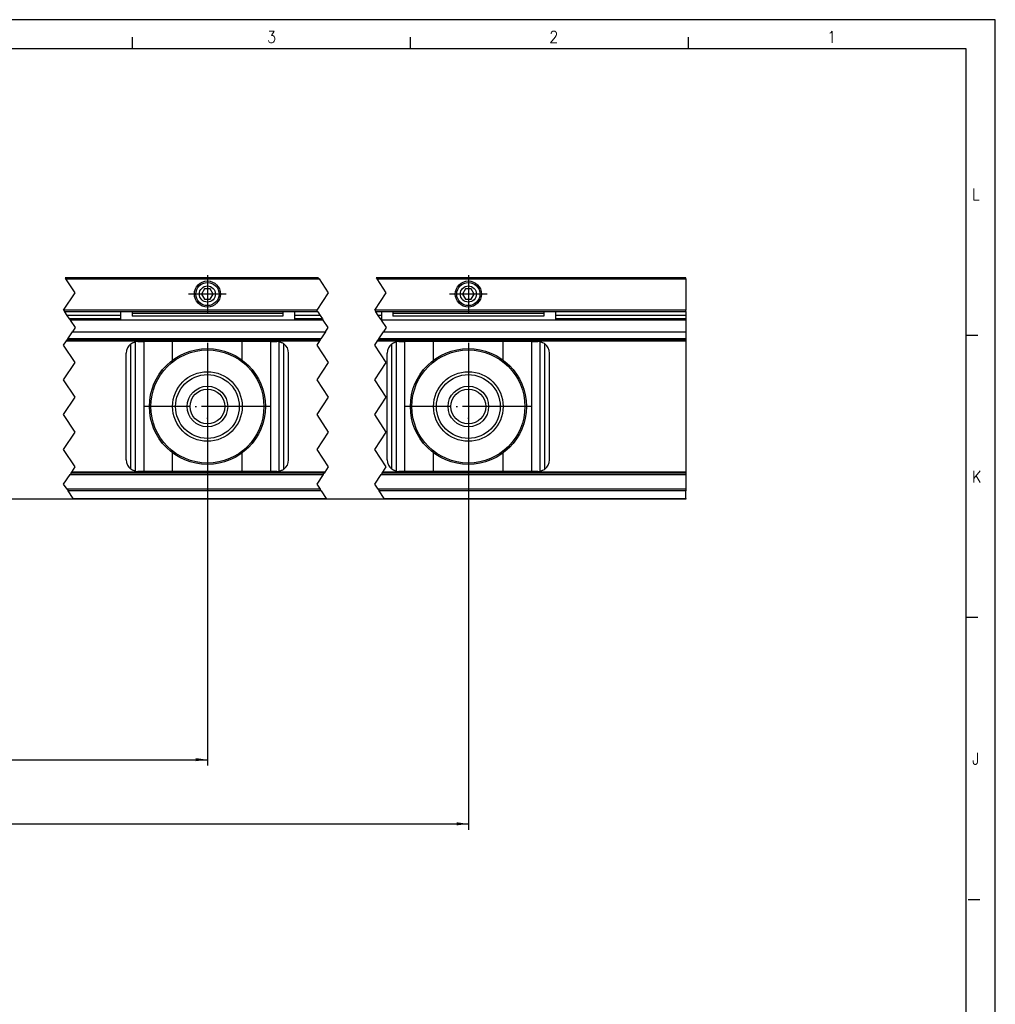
# Model space of a CAD drawing. Header units: inches. Extents: x -381 to 2960, y -418 to 176.
# Tile 18 of 21: x 291 to 459, y 6 to 176. Entities that reach past the tile are written whole.
import ezdxf

# ---------------------------------------------------------------- set-up
doc = ezdxf.new("R2010")
doc.units = ezdxf.units.IN
doc.linetypes.add('DOT_CENTER', pattern=[14, 12, -1, 0, -1])
doc.layers.add('1', color=7, linetype='Continuous')
doc.styles.add('CONVERTER_11', font='txt.shx', dxfattribs={"width": 0.9})
doc.dimstyles.new('ME10_DIM_21', dxfattribs={"dimtxt": 2, "dimasz": 2, "dimexe": 1, "dimexo": 1, "dimgap": 1, "dimtad": 1, "dimdsep": 46, "dimtxsty": 'CONVERTER_11', "dimsah": 1, "dimcen": 0.09, "dimclrd": 2, "dimclre": 2, "dimclrt": 2, "dimadec": 0, "dimazin": 0, "dimtol": 1, "dimtp": 0.5, "dimtm": 0.5, "dimtfac": 0.75, "dimtdec": 1, "dimtix": 1, "dimtmove": 0, "dimatfit": 3, "dimfxl": 1, "dimtolj": 1, "dimtzin": 0, "dimarcsym": 0})
doc.dimstyles.new('ME10_DIM_27', dxfattribs={"dimtxt": 2, "dimasz": 2, "dimexe": 1, "dimexo": 1, "dimgap": 1, "dimtad": 1, "dimdsep": 46, "dimtxsty": 'CONVERTER_11', "dimsah": 1, "dimcen": 0.09, "dimclrd": 2, "dimclre": 2, "dimclrt": 2, "dimadec": 0, "dimazin": 0, "dimtol": 1, "dimtp": 0.5, "dimtm": 0.5, "dimtfac": 0.75, "dimtdec": 1, "dimtix": 1, "dimtmove": 0, "dimatfit": 3, "dimfxl": 1, "dimtolj": 1, "dimtzin": 0, "dimarcsym": 0})
doc.dimstyles.new('ME10_DIM_31', dxfattribs={"dimtxt": 2, "dimasz": 2, "dimexe": 1, "dimexo": 1, "dimgap": 1, "dimtad": 1, "dimdsep": 46, "dimtxsty": 'CONVERTER_11', "dimsah": 1, "dimcen": 0.09, "dimclrd": 2, "dimclre": 2, "dimclrt": 2, "dimadec": 0, "dimazin": 0, "dimtfac": 1, "dimtdec": 4, "dimtix": 1, "dimtmove": 0, "dimatfit": 3, "dimfxl": 1, "dimtolj": 1, "dimtzin": 0, "dimarcsym": 0})

# ---------------------------------------------------------------- blocks, each defined once
blk = doc.blocks.new('Marco_a1', base_point=(38.87, -121.38))
at = {"layer": '1', "color": 2, "linetype": 'Continuous'}
for p, q in [((458.87, 175.62), (-381.13, 175.62)), ((458.87, -418.38), (458.87, 175.62)), ((310.05, 172.62), (310.05, 170.62)), ((357.99, 172.62), (357.99, 170.62)), ((405.93, 172.62), (405.93, 170.62)), ((455.87, 121.15), (453.87, 121.15)), ((455.87, 72.49), (453.87, 72.49)), ((456.18, 23.82), (454.18, 23.82))]:
    blk.add_line(p, q, dxfattribs=at)
at = {"layer": '1', "color": 7, "linetype": 'Continuous'}
for p, q in [((453.87, 170.62), (-361.13, 170.62)), ((453.87, -413.38), (453.87, 170.62))]:
    blk.add_line(p, q, dxfattribs=at)
at = {"layer": '1', "color": 2, "char_height": 2, "attachment_point": 4, "line_spacing_factor": 1.20048, "style": 'CONVERTER_11'}
for s, insert in [('3', (333.29, 172.65)), ('2', (381.96, 172.65)), ('1', (429.9, 172.65)), ('L', (454.87, 145.49)), ('K', (454.87, 96.82)), ('J', (454.87, 48.15))]:
    blk.add_mtext(s, dxfattribs=dict(at, insert=insert))
blk = doc.blocks.new('Top', base_point=(38.87, -121.38))
blk.add_blockref('Marco_a1', (38.87, -121.38))
blk = doc.blocks.new('_dummy_frame', base_point=(-381.13, -418.38))
blk.add_blockref('Top', (38.87, -121.38))
blk = doc.blocks.new('SOPORTE_SV_2040__40', base_point=(-224.5, 92.9))
at = {"color": 2, "linetype": 'DOT_CENTER'}
for p, q in [((298.48, 131.1), (298.61, 130.9)), ((300.21, 128.5), (298.61, 130.9)), ((342.25, 130.9), (342.11, 131.1)), ((342.25, 130.9), (343.85, 128.5)), ((352.11, 131.1), (352.25, 130.9)), ((353.85, 128.5), (352.25, 130.9)), ((298.21, 125.5), (300.21, 128.5)), ((343.85, 128.5), (341.85, 125.5)), ((351.85, 125.5), (353.85, 128.5)), ((298.21, 125.5), (298.35, 125.3)), ((298.4, 125.22), (298.35, 125.3)), ((298.81, 124.6), (298.4, 125.22)), ((299.21, 124), (298.81, 124.6)), ((299.35, 123.8), (299.21, 124)), ((341.98, 125.3), (341.85, 125.5)), ((341.98, 125.3), (342.03, 125.22)), ((342.03, 125.22), (342.45, 124.6)), ((342.45, 124.6), (342.85, 124)), ((342.85, 124), (342.98, 123.8)), ((351.85, 125.5), (351.98, 125.3)), ((352.03, 125.22), (351.98, 125.3)), ((352.45, 124.6), (352.03, 125.22)), ((352.85, 124), (352.45, 124.6)), ((352.98, 123.8), (352.85, 124)), ((299.35, 123.8), (300.21, 122.5)), ((300.21, 122.5), (299.75, 121.8)), ((343.85, 122.5), (342.98, 123.8)), ((343.38, 121.8), (343.85, 122.5)), ((352.98, 123.8), (353.85, 122.5)), ((353.85, 122.5), (353.38, 121.8)), ((298.95, 120.6), (298.81, 120.4)), ((298.95, 120.6), (299.75, 121.8)), ((342.45, 120.4), (342.58, 120.6)), ((343.38, 121.8), (342.58, 120.6)), ((352.58, 120.6), (352.45, 120.4)), ((352.58, 120.6), (353.38, 121.8)), ((298.21, 119.5), (298.68, 120.2)), ((300.21, 116.5), (298.21, 119.5)), ((298.68, 120.2), (298.81, 120.4)), ((342.31, 120.2), (341.85, 119.5)), ((341.85, 119.5), (343.85, 116.5)), ((342.45, 120.4), (342.31, 120.2)), ((351.85, 119.5), (352.31, 120.2)), ((353.85, 116.5), (351.85, 119.5)), ((352.31, 120.2), (352.45, 120.4)), ((298.21, 113.5), (300.21, 116.5)), ((343.85, 116.5), (341.85, 113.5)), ((351.85, 113.5), (353.85, 116.5)), ((300.21, 110.5), (298.21, 113.5)), ((341.85, 113.5), (343.85, 110.5)), ((353.85, 110.5), (351.85, 113.5)), ((298.21, 107.5), (300.21, 110.5)), ((343.85, 110.5), (341.85, 107.5)), ((351.85, 107.5), (353.85, 110.5)), ((300.21, 104.5), (298.21, 107.5)), ((341.85, 107.5), (343.85, 104.5)), ((353.85, 104.5), (351.85, 107.5)), ((298.21, 101.5), (300.21, 104.5)), ((343.85, 104.5), (341.85, 101.5)), ((351.85, 101.5), (353.85, 104.5)), ((300.21, 98.5), (298.21, 101.5)), ((341.85, 101.5), (343.85, 98.5)), ((353.85, 98.5), (351.85, 101.5)), ((298.21, 95.5), (299.35, 97.2)), ((299.48, 97.4), (299.35, 97.2)), ((299.48, 97.4), (299.61, 97.6)), ((299.61, 97.6), (300.21, 98.5)), ((342.98, 97.2), (341.85, 95.5)), ((342.98, 97.2), (343.11, 97.4)), ((343.25, 97.6), (343.11, 97.4)), ((343.85, 98.5), (343.25, 97.6)), ((351.85, 95.5), (352.98, 97.2)), ((353.11, 97.4), (352.98, 97.2)), ((353.11, 97.4), (353.25, 97.6)), ((353.25, 97.6), (353.85, 98.5)), ((298.79, 94.63), (298.21, 95.5)), ((341.85, 95.5), (342.43, 94.63)), ((352.43, 94.63), (351.85, 95.5)), ((298.79, 94.63), (298.98, 94.35)), ((299.87, 93.02), (298.98, 94.35)), ((342.61, 94.35), (342.43, 94.63)), ((342.61, 94.35), (343.5, 93.02)), ((352.43, 94.63), (352.61, 94.35)), ((353.5, 93.02), (352.61, 94.35)), ((299.87, 93.02), (299.95, 92.9)), ((343.58, 92.9), (343.5, 93.02)), ((353.5, 93.02), (353.58, 92.9))]:
    blk.add_line(p, q, dxfattribs=at)
at = {"color": 7, "linetype": 'Continuous'}
for p, q in [((342.11, 131.1), (298.48, 131.1)), ((298.61, 130.9), (342.25, 130.9)), ((405.5, 131.1), (352.11, 131.1)), ((352.25, 130.9), (405.5, 130.9)), ((405.5, 130.9), (405.5, 131.1)), ((405.5, 130.9), (405.5, 125.5)), ((322.5, 129.17), (322, 128.3)), ((323.5, 129.17), (322.5, 129.17)), ((324, 128.3), (323.5, 129.17)), ((367.5, 129.17), (367, 128.3)), ((368.5, 129.17), (367.5, 129.17)), ((369, 128.3), (368.5, 129.17)), ((322, 128.3), (322.5, 127.43)), ((322.5, 127.43), (323.5, 127.43)), ((323.5, 127.43), (324, 128.3)), ((367, 128.3), (367.5, 127.43)), ((367.5, 127.43), (368.5, 127.43)), ((368.5, 127.43), (369, 128.3)), ((341.85, 125.5), (298.21, 125.5)), ((298.35, 125.3), (341.98, 125.3)), ((308, 124.6), (298.81, 124.6)), ((308, 124), (299.21, 124)), ((308, 125.3), (308, 123.8)), ((310, 125.3), (310, 124.97)), ((310, 124.97), (310, 124.5)), ((336, 124.97), (310, 124.97)), ((336, 124.5), (310, 124.5)), ((336, 125.3), (336, 124.97)), ((336, 124.97), (336, 124.5)), ((338, 125.3), (338, 123.8)), ((342.45, 124.6), (338, 124.6)), ((342.85, 124), (338, 124)), ((405.5, 125.5), (351.85, 125.5)), ((351.98, 125.3), (405.5, 125.3)), ((353, 124.6), (352.45, 124.6)), ((353, 124), (352.85, 124)), ((353, 125.3), (353, 123.8)), ((355, 125.3), (355, 124.97)), ((355, 124.97), (355, 124.5)), ((381, 124.97), (355, 124.97)), ((381, 124.5), (355, 124.5)), ((381, 125.3), (381, 124.97)), ((381, 124.97), (381, 124.5)), ((383, 125.3), (383, 123.8)), ((405.5, 124.6), (383, 124.6)), ((405.5, 124), (383, 124)), ((405.5, 125.3), (405.5, 125.5)), ((405.5, 125.3), (405.5, 125.22)), ((405.5, 125.22), (405.5, 124.6)), ((405.5, 124.6), (405.5, 124)), ((405.5, 124), (405.5, 123.8)), ((342.98, 123.8), (299.35, 123.8)), ((405.5, 123.8), (352.98, 123.8)), ((405.5, 123.8), (405.5, 121.8)), ((342.58, 120.6), (298.95, 120.6)), ((299.75, 121.8), (343.38, 121.8)), ((405.5, 120.6), (352.58, 120.6)), ((353.38, 121.8), (405.5, 121.8)), ((405.5, 121.8), (405.5, 120.6)), ((405.5, 120.6), (405.5, 120.4)), ((298.68, 120.2), (342.31, 120.2)), ((342.45, 120.4), (298.81, 120.4)), ((309.8, 119.7), (309.95, 119.8)), ((309.8, 98.1), (309.8, 119.7)), ((309.95, 119.8), (310.19, 119.93)), ((310.19, 119.93), (310.24, 119.95)), ((310.24, 119.95), (310.26, 119.96)), ((310.26, 119.96), (310.4, 120.01)), ((310.4, 120.01), (310.55, 120.05)), ((310.55, 120.05), (310.6, 120.06)), ((311, 120.1), (310.6, 120.06)), ((310.6, 97.74), (310.6, 120.06)), ((311, 120.1), (312.07, 120.1)), ((316.99, 120.1), (312.07, 120.1)), ((312.07, 97.7), (312.07, 120.1)), ((316.99, 116.89), (316.99, 120.1)), ((329.01, 120.1), (316.99, 120.1)), ((329.01, 116.89), (329.01, 120.1)), ((333.93, 120.1), (329.01, 120.1)), ((333.93, 120.1), (335, 120.1)), ((333.93, 97.7), (333.93, 120.1)), ((335.4, 120.06), (335, 120.1)), ((335.4, 120.06), (335.45, 120.05)), ((335.4, 97.74), (335.4, 120.06)), ((335.45, 120.05), (335.6, 120.01)), ((335.6, 120.01), (335.74, 119.96)), ((335.74, 119.96), (335.76, 119.95)), ((335.76, 119.95), (335.81, 119.93)), ((335.81, 119.93), (336.05, 119.8)), ((336.05, 119.8), (336.2, 119.7)), ((336.2, 98.1), (336.2, 119.7)), ((352.31, 120.2), (405.5, 120.2)), ((405.5, 120.4), (352.45, 120.4)), ((354.8, 119.7), (354.95, 119.8)), ((354.8, 98.1), (354.8, 119.7)), ((354.95, 119.8), (355.19, 119.93)), ((355.19, 119.93), (355.24, 119.95)), ((355.24, 119.95), (355.26, 119.96)), ((355.26, 119.96), (355.4, 120.01)), ((355.4, 120.01), (355.55, 120.05)), ((355.55, 120.05), (355.6, 120.06)), ((356, 120.1), (355.6, 120.06)), ((355.6, 97.74), (355.6, 120.06)), ((356, 120.1), (357.07, 120.1)), ((361.99, 120.1), (357.07, 120.1)), ((357.07, 97.7), (357.07, 120.1)), ((361.99, 116.89), (361.99, 120.1)), ((374.01, 120.1), (361.99, 120.1)), ((374.01, 116.89), (374.01, 120.1)), ((378.93, 120.1), (374.01, 120.1)), ((378.93, 120.1), (380, 120.1)), ((378.93, 97.7), (378.93, 120.1)), ((380.4, 120.06), (380, 120.1)), ((380.4, 120.06), (380.45, 120.05)), ((380.4, 97.74), (380.4, 120.06)), ((380.45, 120.05), (380.6, 120.01)), ((380.6, 120.01), (380.74, 119.96)), ((380.74, 119.96), (380.76, 119.95)), ((380.76, 119.95), (380.81, 119.93)), ((380.81, 119.93), (381.05, 119.8)), ((381.05, 119.8), (381.2, 119.7)), ((381.2, 98.1), (381.2, 119.7)), ((405.5, 120.4), (405.5, 120.2)), ((405.5, 120.2), (405.5, 97.6)), ((309, 99.7), (309, 118.1)), ((337, 99.7), (337, 118.1)), ((354, 99.7), (354, 118.1)), ((382, 99.7), (382, 118.1)), ((316.99, 97.7), (316.99, 100.91)), ((329.01, 97.7), (329.01, 100.91)), ((361.99, 97.7), (361.99, 100.91)), ((374.01, 97.7), (374.01, 100.91)), ((299.35, 97.2), (342.98, 97.2)), ((343.11, 97.4), (299.48, 97.4)), ((343.25, 97.6), (299.61, 97.6)), ((309.95, 98), (309.8, 98.1)), ((310.19, 97.87), (309.95, 98)), ((310.24, 97.85), (310.19, 97.87)), ((310.26, 97.84), (310.24, 97.85)), ((310.4, 97.79), (310.26, 97.84)), ((310.55, 97.75), (310.4, 97.79)), ((310.6, 97.74), (310.55, 97.75)), ((310.6, 97.74), (311, 97.7)), ((312.07, 97.7), (311, 97.7)), ((316.99, 97.7), (312.07, 97.7)), ((329.01, 97.7), (316.99, 97.7)), ((333.93, 97.7), (329.01, 97.7)), ((335, 97.7), (333.93, 97.7)), ((335, 97.7), (335.4, 97.74)), ((335.45, 97.75), (335.4, 97.74)), ((335.6, 97.79), (335.45, 97.75)), ((335.74, 97.84), (335.6, 97.79)), ((335.76, 97.85), (335.74, 97.84)), ((335.81, 97.87), (335.76, 97.85)), ((336.05, 98), (335.81, 97.87)), ((336.2, 98.1), (336.05, 98)), ((352.98, 97.2), (405.5, 97.2)), ((405.5, 97.4), (353.11, 97.4)), ((405.5, 97.6), (353.25, 97.6)), ((354.95, 98), (354.8, 98.1)), ((355.19, 97.87), (354.95, 98)), ((355.24, 97.85), (355.19, 97.87)), ((355.26, 97.84), (355.24, 97.85)), ((355.4, 97.79), (355.26, 97.84)), ((355.55, 97.75), (355.4, 97.79)), ((355.6, 97.74), (355.55, 97.75)), ((355.6, 97.74), (356, 97.7)), ((357.07, 97.7), (356, 97.7)), ((361.99, 97.7), (357.07, 97.7)), ((374.01, 97.7), (361.99, 97.7)), ((378.93, 97.7), (374.01, 97.7)), ((380, 97.7), (378.93, 97.7)), ((380, 97.7), (380.4, 97.74)), ((380.45, 97.75), (380.4, 97.74)), ((380.6, 97.79), (380.45, 97.75)), ((380.74, 97.84), (380.6, 97.79)), ((380.76, 97.85), (380.74, 97.84)), ((380.81, 97.87), (380.76, 97.85)), ((381.05, 98), (380.81, 97.87)), ((381.2, 98.1), (381.05, 98)), ((405.5, 97.6), (405.5, 97.4)), ((405.5, 97.4), (405.5, 97.2)), ((405.5, 97.2), (405.5, 94.63)), ((342.43, 94.63), (298.79, 94.63)), ((342.61, 94.35), (298.98, 94.35)), ((405.5, 94.63), (352.43, 94.63)), ((405.5, 94.35), (352.61, 94.35)), ((405.5, 94.63), (405.5, 94.35)), ((405.5, 93.02), (405.5, 94.35)), ((299.87, 93.02), (343.5, 93.02)), ((343.58, 92.9), (299.95, 92.9)), ((353.5, 93.02), (405.5, 93.02)), ((405.5, 92.9), (353.58, 92.9)), ((405.5, 93.02), (405.5, 92.9))]:
    blk.add_line(p, q, dxfattribs=at)
for centre, radius in [((323, 128.3), 2.25), ((323, 128.3), 2), ((323, 128.3), 1.39), ((368, 128.3), 2.25), ((368, 128.3), 2), ((368, 128.3), 1.39), ((323, 108.9), 10), ((368, 108.9), 10), ((323, 108.9), 9.75), ((368, 108.9), 9.75), ((323, 108.9), 6), ((323, 108.9), 5.5), ((368, 108.9), 6), ((368, 108.9), 5.5), ((323, 108.9), 3.5), ((368, 108.9), 3.5), ((323, 108.9), 3), ((368, 108.9), 3)]:
    blk.add_circle(centre, radius, dxfattribs=at)
for centre, start, end in [((311, 118.1), 126.8699, 180), ((335, 118.1), 0, 53.1301), ((356, 118.1), 126.8699, 180), ((380, 118.1), 0, 53.1301), ((311, 99.7), 180, 233.1301), ((335, 99.7), 306.8699, 0), ((356, 99.7), 180, 233.1301), ((380, 99.7), 306.8699, 0)]:
    blk.add_arc(centre, 2, start, end, dxfattribs=at)
at = {"layer": '1', "color": 2, "linetype": 'DOT_CENTER'}
for p, q in [((323, 131.55), (323, 125.05)), ((368, 131.55), (368, 125.05)), ((326.25, 128.3), (319.75, 128.3)), ((371.25, 128.3), (364.75, 128.3)), ((323, 119.9), (323, 97.9)), ((368, 119.9), (368, 97.9)), ((334, 108.9), (312, 108.9)), ((379, 108.9), (357, 108.9))]:
    blk.add_line(p, q, dxfattribs=at)
blk = doc.blocks.new('*D74')
at = {"layer": '1', "color": 2, "linetype": 'Continuous'}
for p, q in [((108, 109.9), (108, 46.98)), ((323, 107.9), (323, 46.98)), ((108, 47.98), (323, 47.98))]:
    blk.add_line(p, q, dxfattribs=at)
at = {"layer": '1', "color": 2}
for points in [[(110, 48.25), (110, 47.72), (108, 47.98)], [(321, 47.72), (321, 48.25), (323, 47.98)]]:
    blk.add_solid(points, dxfattribs=at)
at = {"layer": '1', "color": 2, "insert": (228.98, 48.98), "char_height": 2, "attachment_point": 7, "rotation": 0.0001, "line_spacing_factor": 0.60024, "style": 'CONVERTER_11'}
blk.add_mtext('\\C2;800\\C2;\\H1.5;{\\Fgdt;`}0.5', dxfattribs=at)
blk = doc.blocks.new('*D80')
at = {"layer": '1', "color": 2, "linetype": 'Continuous'}
for p, q in [((108, 109.9), (108, 35.91)), ((368, 107.9), (368, 35.91)), ((108, 36.91), (368, 36.91))]:
    blk.add_line(p, q, dxfattribs=at)
at = {"layer": '1', "color": 2}
for points in [[(110, 37.18), (110, 36.65), (108, 36.91)], [(366, 36.65), (366, 37.18), (368, 36.91)]]:
    blk.add_solid(points, dxfattribs=at)
at = {"layer": '1', "color": 2, "insert": (205.35, 38.11), "char_height": 2, "attachment_point": 7, "rotation": 0.0001, "line_spacing_factor": 0.60024, "style": 'CONVERTER_11'}
blk.add_mtext('\\C2;\\C2;\\C2;1035\\C2;\\H1.5;{\\Fgdt;`}0.5\\C2;[CM/2+15]', dxfattribs=at)
blk = doc.blocks.new('*D84')
at = {"layer": '1', "color": 2, "linetype": 'Continuous'}
for p, q in [((113.12, 108.9), (93.21, 108.9)), ((94.21, 108.9), (94.21, 92.9)), ((404.5, 92.9), (93.21, 92.9))]:
    blk.add_line(p, q, dxfattribs=at)
at = {"layer": '1', "color": 2}
for points in [[(94.48, 106.9), (93.95, 106.9), (94.21, 108.9)], [(93.95, 94.9), (94.48, 94.9), (94.21, 92.9)]]:
    blk.add_solid(points, dxfattribs=at)
at = {"layer": '1', "color": 2, "insert": (93.21, 101.7), "char_height": 2, "attachment_point": 7, "rotation": 90, "line_spacing_factor": 0.60024, "style": 'CONVERTER_11'}
blk.add_mtext('16', dxfattribs=at)
blk = doc.blocks.new('Alzado2', base_point=(-87, 112))
blk.add_blockref('SOPORTE_SV_2040__40', (-224.5, 92.9))
at = {"layer": '1'}
dim = blk.add_linear_dim(base=(107.997, 47.984), p1=(323, 108.9), p2=(107.997, 110.9), dimstyle='ME10_DIM_21', dxfattribs=at)
dim.commit()
dim.dimension.update_dxf_attribs({"geometry": '*D74', "text_midpoint": (233.776, 49.984), "text_rotation": 0.00014})
dim = blk.add_linear_dim(base=(107.997, 36.913), p1=(368, 108.9), p2=(107.997, 110.9), dimstyle='ME10_DIM_27', override={"dimpost": '<>[CM/2+15]'}, dxfattribs=at)
dim.commit()
dim.dimension.update_dxf_attribs({"geometry": '*D80', "text_midpoint": (217.742, 39.113), "text_rotation": 0.00014})
dim = blk.add_linear_dim(base=(94.214, 108.9), p1=(405.5, 92.9), p2=(114.122, 108.9), angle=90, dimstyle='ME10_DIM_31', dxfattribs=at)
dim.commit()
dim.dimension.update_dxf_attribs({"geometry": '*D84', "text_midpoint": (92.214, 102.9), "text_rotation": 90})

msp = doc.modelspace()

# ---------------------------------------------------------------- block references
msp.add_blockref('Alzado2', (-87, 112))
at = {"layer": '1'}
msp.add_blockref('_dummy_frame', (-381.13, -418.38), dxfattribs=at)

doc.saveas('drawing.dxf')
